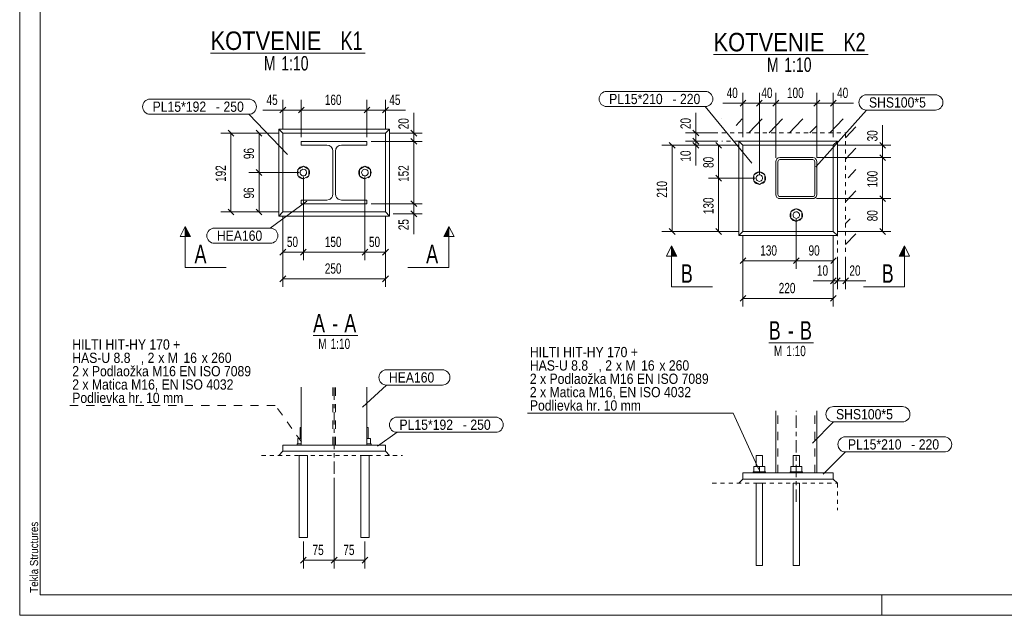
# Model space of a CAD drawing. Header units: millimetres. Extents: x -41 to 379, y -159 to 138.
# Tile 1 of 4: x -41 to 199, y -159 to -14. Entities that reach past the tile are written whole.
import ezdxf

# ---------------------------------------------------------------- set-up
doc = ezdxf.new("R2010")
doc.units = ezdxf.units.MM
for name, pattern in [('XKITLINE00', [0]), ('XKITLINE01', [4, 1, -1, 1, -1]), ('XKITLINE02', [4, 2, -2]), ('XKITLINE03', [6, 3, -1, 1, -1])]:
    doc.linetypes.add(name, pattern=pattern)
for name, color, linetype, lineweight in [('Grafický prvek', 3, 'Continuous', 0), ('Jiný typ objektu', 7, 'Continuous', 0), ('Kóta', 4, 'Continuous', 0), ('List výkresu', 3, 'Continuous', 0), ('Prvek', 2, 'Continuous', 0), ('Značka prvku', 2, 'Continuous', 0), ('Značka šroubu', 4, 'Continuous', 0), ('Řez', 7, 'Continuous', 0), ('Šroub', 3, 'Continuous', 0)]:
    doc.layers.add(name, color=color, linetype=linetype, lineweight=lineweight)
doc.styles.add('ARIAL', font='arial.ttf')
doc.styles.add('ARIAL_NARROW', font='ARIALN.TTF')

msp = doc.modelspace()

# ---------------------------------------------------------------- hatches: boundary and pattern name
at = {"layer": 'Řez'}
for points in [[(-0.35, -66.47), (-0.35, -63.97), (0.9, -66.47)], [(62.62, -66.47), (63.87, -63.97), (63.87, -66.47)], [(118.12, -71.22), (118.12, -68.72), (119.37, -71.22)], [(173.6, -71.22), (174.85, -68.72), (174.85, -71.22)]]:
    msp.add_hatch(color=6, dxfattribs=at).paths.add_polyline_path(points, flags=17)

# ---------------------------------------------------------------- linework, layer by layer
at = {"layer": 'Grafický prvek', "color": 7, "linetype": 'XKITLINE00', "lineweight": 0}
for p, q in [((29.42, -119.77), (27.42, -119.77)), ((27.42, -119.77), (27.42, -139.77)), ((29.42, -139.77), (29.42, -119.77)), ((44.42, -119.77), (42.42, -119.77)), ((42.42, -119.77), (42.42, -139.77)), ((44.42, -139.77), (44.42, -119.77)), ((140.31, -126.56), (138.71, -126.56)), ((138.71, -126.56), (138.71, -146.56)), ((140.31, -146.56), (140.31, -126.56)), ((149.31, -126.56), (147.71, -126.56)), ((147.71, -126.56), (147.71, -146.56)), ((149.31, -146.56), (149.31, -126.56)), ((27.42, -139.77), (29.42, -139.77)), ((42.42, -139.77), (44.42, -139.77)), ((138.71, -146.56), (140.31, -146.56)), ((147.71, -146.56), (149.31, -146.56))]:
    msp.add_line(p, q, dxfattribs=at)
at = {"layer": 'Jiný typ objektu', "color": 6, "linetype": 'XKITLINE00', "lineweight": 0}
for p, q in [((5.79, -21.75), (43.5, -21.75)), ((128.33, -22.09), (166.05, -22.09)), ((30.78, -90.58), (41.68, -90.58)), ((141.78, -92.33), (152.68, -92.33))]:
    msp.add_line(p, q, dxfattribs=at)
at = {"layer": 'Kóta', "color": 7, "linetype": 'XKITLINE00', "lineweight": 0}
for p, q in [((23.42, -40.27), (23.42, -33.14)), ((27.92, -42.27), (27.92, -33.14)), ((27.92, -42.27), (27.92, -33.14)), ((43.92, -42.27), (43.92, -33.14)), ((43.92, -42.27), (43.92, -33.14)), ((48.42, -40.27), (48.42, -33.14)), ((136.22, -33.24), (134.81, -34.66)), ((135.51, -42.22), (135.51, -31.45)), ((140.22, -33.24), (138.81, -34.66)), ((140.22, -33.24), (138.81, -34.66)), ((139.51, -51.22), (139.51, -31.45)), ((139.51, -51.22), (139.51, -33.2)), ((144.22, -33.24), (142.81, -34.66)), ((144.22, -33.24), (142.81, -34.66)), ((143.52, -47.3), (143.52, -31.45)), ((143.52, -47.3), (143.52, -33.2)), ((154.22, -33.24), (152.81, -34.66)), ((154.22, -33.24), (152.81, -34.66)), ((153.51, -47.22), (153.51, -31.45)), ((153.51, -47.22), (153.51, -31.45)), ((158.22, -33.24), (156.81, -34.66)), ((157.51, -42.22), (157.51, -31.45)), ((23.42, -35.64), (18.51, -35.64)), ((23.42, -35.64), (18.51, -35.64)), ((24.13, -34.93), (22.72, -36.35)), ((23.42, -35.64), (27.92, -35.64)), ((28.63, -34.93), (27.22, -36.35)), ((28.63, -34.93), (27.22, -36.35)), ((27.92, -35.64), (43.92, -35.64)), ((44.63, -34.93), (43.22, -36.35)), ((44.63, -34.93), (43.22, -36.35)), ((43.92, -35.64), (48.42, -35.64)), ((49.13, -34.93), (47.72, -36.35)), ((48.42, -35.64), (53.34, -35.64)), ((48.42, -35.64), (53.34, -35.64)), ((135.51, -33.95), (130.6, -33.95)), ((135.51, -33.95), (130.6, -33.95)), ((135.51, -33.95), (139.51, -33.95)), ((139.51, -33.95), (143.52, -33.95)), ((143.52, -33.95), (153.51, -33.95)), ((153.51, -33.95), (157.51, -33.95)), ((157.51, -33.95), (162.43, -33.95)), ((157.51, -33.95), (162.43, -33.95)), ((55.33, -41.27), (55.33, -36.35)), ((55.33, -41.27), (55.33, -36.35)), ((124.04, -41.22), (124.04, -36.31)), ((124.04, -41.22), (124.04, -36.31)), ((10.08, -40.56), (11.5, -41.97)), ((16.93, -40.56), (18.34, -41.97)), ((54.62, -40.56), (56.04, -41.97)), ((123.34, -40.51), (124.75, -41.93)), ((169.53, -44.22), (169.53, -39.31)), ((169.53, -44.22), (169.53, -39.31)), ((22.42, -41.27), (8.29, -41.27)), ((10.79, -60.47), (10.79, -41.27)), ((22.42, -41.27), (15.14, -41.27)), ((17.64, -50.87), (17.64, -41.27)), ((49.42, -41.27), (57.33, -41.27)), ((54.62, -42.56), (56.04, -43.97)), ((54.62, -42.56), (56.04, -43.97)), ((55.33, -43.27), (55.33, -41.27)), ((129.36, -41.22), (121.54, -41.22)), ((123.34, -42.51), (124.75, -43.93)), ((123.34, -42.51), (124.75, -43.93)), ((124.04, -43.22), (124.04, -41.22)), ((44.92, -43.27), (57.33, -43.27)), ((44.92, -43.27), (57.33, -43.27)), ((55.33, -58.47), (55.33, -43.27)), ((134.51, -44.22), (115.77, -44.22)), ((117.56, -43.51), (118.97, -44.93)), ((118.27, -65.22), (118.27, -44.22)), ((129.36, -43.22), (121.54, -43.22)), ((129.36, -43.22), (121.54, -43.22)), ((134.51, -44.22), (121.54, -44.22)), ((123.34, -43.51), (124.75, -44.93)), ((124.04, -44.22), (124.04, -43.22)), ((124.04, -44.22), (124.04, -49.14)), ((124.04, -44.22), (124.04, -49.14)), ((134.51, -44.22), (127.09, -44.22)), ((128.89, -43.51), (130.3, -44.93)), ((129.59, -52.22), (129.59, -44.22)), ((158.51, -44.22), (171.53, -44.22)), ((168.82, -43.51), (170.24, -44.93)), ((169.53, -47.22), (169.53, -44.22)), ((153.51, -47.22), (171.53, -47.22)), ((153.51, -47.22), (171.53, -47.22)), ((168.82, -46.51), (170.24, -47.93)), ((168.82, -46.51), (170.24, -47.93)), ((169.53, -57.22), (169.53, -47.22)), ((16.93, -50.16), (18.34, -51.57)), ((16.93, -50.16), (18.34, -51.57)), ((27.42, -50.87), (15.14, -50.87)), ((27.42, -50.87), (15.14, -50.87)), ((17.64, -60.47), (17.64, -50.87)), ((28.42, -51.87), (28.42, -72.25)), ((28.42, -51.87), (28.42, -72.25)), ((43.42, -51.87), (43.42, -72.25)), ((43.42, -51.87), (43.42, -72.25)), ((138.51, -52.22), (127.09, -52.22)), ((138.51, -52.22), (127.09, -52.22)), ((128.89, -51.51), (130.3, -52.93)), ((128.89, -51.51), (130.3, -52.93)), ((129.59, -65.22), (129.59, -52.22)), ((153.44, -57.22), (171.53, -57.22)), ((153.44, -57.22), (171.53, -57.22)), ((168.82, -56.51), (170.24, -57.93)), ((168.82, -56.51), (170.24, -57.93)), ((169.53, -65.22), (169.53, -57.22)), ((10.08, -59.76), (11.5, -61.17)), ((16.93, -59.76), (18.34, -61.17)), ((44.92, -58.47), (57.33, -58.47)), ((44.92, -58.47), (57.33, -58.47)), ((54.62, -57.76), (56.04, -59.17)), ((54.62, -57.76), (56.04, -59.17)), ((55.33, -60.94), (55.33, -58.47)), ((22.42, -60.47), (8.29, -60.47)), ((22.42, -60.47), (15.14, -60.47)), ((23.42, -61.47), (23.42, -78.74)), ((23.42, -61.47), (23.42, -72.25)), ((48.42, -61.47), (48.42, -78.74)), ((48.42, -61.47), (48.42, -72.25)), ((50.33, -60.94), (57.33, -60.94)), ((54.62, -60.23), (56.04, -61.65)), ((55.33, -60.94), (55.33, -65.85)), ((55.33, -60.94), (55.33, -65.85)), ((148.51, -62.22), (148.51, -74.35)), ((148.51, -62.22), (148.51, -74.35)), ((117.56, -64.51), (118.97, -65.93)), ((128.89, -64.51), (130.3, -65.93)), ((168.82, -64.51), (170.24, -65.93)), ((134.51, -65.22), (115.77, -65.22)), ((134.51, -65.22), (127.09, -65.22)), ((135.51, -66.22), (135.51, -83.51)), ((135.51, -66.22), (135.51, -74.35)), ((157.51, -66.22), (157.51, -79.24)), ((157.51, -66.22), (157.51, -83.51)), ((157.51, -66.22), (157.51, -74.35)), ((158.51, -65.22), (171.53, -65.22)), ((24.13, -69.54), (22.72, -70.96)), ((29.13, -69.54), (27.72, -70.96)), ((29.13, -69.54), (27.72, -70.96)), ((44.13, -69.54), (42.72, -70.96)), ((44.13, -69.54), (42.72, -70.96)), ((49.13, -69.54), (47.72, -70.96)), ((23.42, -70.25), (28.42, -70.25)), ((28.42, -70.25), (43.42, -70.25)), ((43.42, -70.25), (48.42, -70.25)), ((136.22, -71.64), (134.81, -73.06)), ((149.22, -71.64), (147.81, -73.06)), ((149.22, -71.64), (147.81, -73.06)), ((158.22, -71.64), (156.88, -72.99)), ((158.51, -71.38), (158.51, -79.24)), ((158.51, -71.38), (158.51, -79.24)), ((160.51, -71.38), (160.51, -79.24)), ((135.51, -72.35), (148.51, -72.35)), ((148.51, -72.35), (157.51, -72.35)), ((24.13, -76.03), (22.72, -77.45)), ((23.42, -76.74), (48.42, -76.74)), ((49.13, -76.03), (47.72, -77.45)), ((158.22, -76.53), (156.81, -77.95)), ((159.22, -76.53), (157.81, -77.95)), ((159.22, -76.53), (157.81, -77.95)), ((161.22, -76.53), (159.81, -77.95)), ((157.51, -77.24), (152.6, -77.24)), ((157.51, -77.24), (152.6, -77.24)), ((157.51, -77.24), (158.51, -77.24)), ((158.51, -77.24), (160.51, -77.24)), ((160.51, -77.24), (165.43, -77.24)), ((160.51, -77.24), (165.43, -77.24)), ((136.22, -80.8), (134.81, -82.21)), ((135.51, -81.51), (157.51, -81.51)), ((158.22, -80.8), (156.81, -82.21)), ((35.92, -125.27), (35.92, -147.3)), ((35.92, -125.27), (35.92, -147.3)), ((28.42, -140.77), (28.42, -147.3)), ((43.42, -140.77), (43.42, -147.3)), ((29.13, -144.59), (27.72, -146)), ((28.42, -145.3), (35.92, -145.3)), ((36.63, -144.59), (35.22, -146)), ((36.63, -144.59), (35.22, -146)), ((35.92, -145.3), (43.42, -145.3)), ((44.13, -144.59), (42.72, -146))]:
    msp.add_line(p, q, dxfattribs=at)
at = {"layer": 'Kóta', "color": 3}
for p in [(23.42, -35.64), (27.92, -35.64), (27.92, -35.64), (43.92, -35.64), (43.92, -35.64), (48.42, -35.64), (135.51, -33.95), (139.51, -33.95), (139.51, -33.95), (143.52, -33.95), (143.52, -33.95), (153.51, -33.95), (153.51, -33.95), (157.51, -33.95), (10.79, -41.27), (17.64, -41.27), (55.33, -41.27), (124.04, -41.22), (55.33, -43.27), (55.33, -43.27), (118.27, -44.22), (124.04, -43.22), (124.04, -43.22), (124.04, -44.22), (129.59, -44.22), (169.53, -44.22), (169.53, -47.22), (169.53, -47.22), (17.64, -50.87), (17.64, -50.87), (129.59, -52.22), (129.59, -52.22), (169.53, -57.22), (169.53, -57.22), (55.33, -58.47), (55.33, -58.47), (10.79, -60.47), (17.64, -60.47), (55.33, -60.94), (118.27, -65.22), (129.59, -65.22), (169.53, -65.22), (23.42, -70.25), (28.42, -70.25), (28.42, -70.25), (43.42, -70.25), (43.42, -70.25), (48.42, -70.25), (135.51, -72.35), (148.51, -72.35), (148.51, -72.35), (157.51, -72.35), (23.42, -76.74), (48.42, -76.74), (157.51, -77.24), (158.51, -77.24), (158.51, -77.24), (160.51, -77.24), (135.51, -81.51), (157.51, -81.51), (28.42, -145.3), (35.92, -145.3), (35.92, -145.3), (43.42, -145.3)]:
    msp.add_point(p, dxfattribs=at)
at = {"layer": 'List výkresu', "color": 7, "linetype": 'XKITLINE00', "lineweight": 0}
for p, q in [((-40.69, 138.27), (-40.69, -158.73)), ((-35.69, 133.27), (-35.69, -153.73)), ((-40.69, -158.73), (-40.69, -153.73)), ((-35.69, -153.73), (374.31, -153.73)), ((169.31, -158.73), (169.31, -153.73)), ((-40.69, -158.73), (379.31, -158.73))]:
    msp.add_line(p, q, dxfattribs=at)
at = {"layer": 'Prvek', "color": 7, "linetype": 'XKITLINE00', "lineweight": 0}
for p, q in [((130.36, -37.81), (130.36, -37.81)), ((130.36, -37.81), (130.36, -37.81)), ((133.82, -39.42), (135.35, -37.81)), ((136.98, -41.22), (140.21, -37.81)), ((141.91, -41.22), (145.14, -37.81)), ((148.13, -39.85), (150.07, -37.81)), ((156.69, -41.22), (159.92, -37.81)), ((146.84, -41.22), (148.13, -39.85)), ((148.13, -39.85), (148.13, -39.85)), ((151.83, -41.22), (153.4, -39.56)), ((160.51, -42.39), (163.01, -39.75)), ((160.51, -47.59), (163.01, -44.95)), ((161.12, -52.15), (163.01, -50.16)), ((160.51, -58), (163.01, -55.36)), ((160.51, -63.27), (161.61, -62.12)), ((160.51, -68.41), (163.01, -65.77))]:
    msp.add_line(p, q, dxfattribs=at)
at = {"layer": 'Prvek', "color": 1, "linetype": 'XKITLINE00', "lineweight": 0}
for p, q in [((22.42, -40.27), (23.42, -41.27)), ((49.42, -40.27), (22.42, -40.27)), ((22.42, -40.27), (22.42, -61.47)), ((48.42, -41.27), (49.42, -40.27)), ((49.42, -61.47), (49.42, -40.27)), ((134.51, -43.22), (135.51, -44.22)), ((158.51, -43.22), (134.51, -43.22)), ((134.51, -43.22), (134.51, -66.22)), ((157.51, -44.22), (158.51, -43.22)), ((158.51, -66.22), (158.51, -43.22)), ((22.42, -61.47), (23.42, -60.47)), ((22.42, -61.47), (49.42, -61.47)), ((48.42, -60.47), (49.42, -61.47)), ((134.51, -66.22), (135.51, -65.22)), ((134.51, -66.22), (158.51, -66.22)), ((158.51, -66.22), (157.51, -65.22)), ((22.42, -119.77), (23.42, -118.77)), ((23.42, -118.77), (48.42, -118.77)), ((48.42, -118.77), (49.42, -119.77)), ((134.51, -126.56), (135.51, -125.56)), ((135.51, -125.56), (157.51, -125.56)), ((157.51, -125.56), (158.51, -126.56))]:
    msp.add_line(p, q, dxfattribs=at)
at = {"layer": 'Prvek', "color": 3, "linetype": 'XKITLINE00', "lineweight": 0}
for p, q in [((23.42, -60.47), (23.42, -41.27)), ((23.42, -41.27), (48.42, -41.27)), ((48.42, -41.27), (48.42, -60.47)), ((27.92, -44.17), (27.92, -43.27)), ((27.92, -43.27), (43.92, -43.27)), ((34.12, -44.17), (27.92, -44.17)), ((34.7, -44.28), (34.12, -44.17)), ((35.62, -45.67), (35.51, -45.09)), ((36.34, -45.09), (36.22, -45.67)), ((37.72, -44.17), (37.15, -44.28)), ((43.92, -44.17), (37.72, -44.17)), ((43.92, -43.27), (43.92, -44.17)), ((135.51, -65.22), (135.51, -44.22)), ((135.51, -44.22), (157.51, -44.22)), ((157.51, -44.22), (157.51, -65.22)), ((35.62, -56.07), (35.62, -45.67)), ((36.22, -56.07), (36.22, -45.67)), ((143.51, -48.22), (143.59, -47.84)), ((144.16, -47.87), (144.05, -48.03)), ((144.13, -47.3), (144.51, -47.22)), ((144.32, -47.76), (144.16, -47.87)), ((144.51, -47.72), (144.32, -47.76)), ((144.51, -47.22), (152.51, -47.22)), ((144.51, -47.72), (152.51, -47.72)), ((152.51, -47.22), (152.9, -47.3)), ((152.71, -47.76), (152.51, -47.72)), ((152.87, -47.87), (152.71, -47.76)), ((152.98, -48.03), (152.87, -47.87)), ((153.44, -47.84), (153.51, -48.22)), ((143.51, -56.22), (143.51, -48.22)), ((144.05, -48.03), (144.01, -48.22)), ((144.01, -56.22), (144.01, -48.22)), ((153.01, -48.22), (152.98, -48.03)), ((153.01, -56.22), (153.01, -48.22)), ((153.51, -56.22), (153.51, -48.22)), ((34.12, -57.57), (34.7, -57.45)), ((35.51, -56.64), (35.62, -56.07)), ((36.22, -56.07), (36.34, -56.64)), ((37.15, -57.45), (37.72, -57.57)), ((143.59, -56.6), (143.51, -56.22)), ((144.01, -56.22), (144.05, -56.41)), ((144.05, -56.41), (144.16, -56.58)), ((144.51, -57.22), (144.13, -57.15)), ((144.16, -56.58), (144.32, -56.68)), ((144.32, -56.68), (144.51, -56.72)), ((144.51, -56.72), (152.51, -56.72)), ((144.51, -57.22), (152.51, -57.22)), ((152.51, -56.72), (152.71, -56.68)), ((152.9, -57.15), (152.51, -57.22)), ((152.71, -56.68), (152.87, -56.58)), ((152.87, -56.58), (152.98, -56.41)), ((152.98, -56.41), (153.01, -56.22)), ((153.51, -56.22), (153.44, -56.6)), ((27.92, -58.47), (27.92, -57.57)), ((27.92, -57.57), (34.12, -57.57)), ((43.92, -58.47), (27.92, -58.47)), ((37.72, -57.57), (43.92, -57.57)), ((43.92, -57.57), (43.92, -58.47)), ((48.42, -60.47), (23.42, -60.47)), ((157.51, -65.22), (135.51, -65.22)), ((27.92, -117.27), (27.92, -103.15)), ((43.92, -103.15), (43.92, -117.27)), ((143.51, -108.89), (143.51, -124.06)), ((153.51, -124.06), (153.51, -108.89)), ((23.42, -117.27), (48.42, -117.27)), ((23.42, -117.27), (23.42, -118.77)), ((48.42, -117.27), (48.42, -118.77)), ((23.42, -118.77), (48.42, -118.77)), ((135.51, -124.06), (157.51, -124.06)), ((135.51, -124.06), (135.51, -125.56)), ((157.51, -124.06), (157.51, -125.56)), ((135.51, -125.56), (157.51, -125.56))]:
    msp.add_line(p, q, dxfattribs=at)
at = {"layer": 'Prvek', "color": 7, "linetype": 'XKITLINE01', "lineweight": 0}
for p, q in [((130.36, -41.22), (160.51, -41.22)), ((160.51, -41.22), (160.51, -70.38)), ((158.51, -43.22), (130.36, -43.22)), ((158.51, -70.38), (158.51, -43.22)), ((18.24, -119.77), (52.61, -119.77)), ((128.05, -126.56), (158.51, -126.56)), ((158.51, -126.56), (158.51, -133.12))]:
    msp.add_line(p, q, dxfattribs=at)
at = {"layer": 'Prvek', "color": 7, "linetype": 'XKITLINE02', "lineweight": 0}
for p, q in [((35.62, -117.27), (35.62, -103.15)), ((36.22, -117.27), (36.22, -103.15)), ((144.01, -124.06), (144.01, -108.89)), ((153.01, -124.06), (153.01, -108.89)), ((43.92, -117.27), (27.92, -117.27)), ((143.51, -124.06), (153.51, -124.06))]:
    msp.add_line(p, q, dxfattribs=at)
at = {"layer": 'Prvek', "color": 7, "linetype": 'XKITLINE03', "lineweight": 0}
for p, q in [((35.92, -124.27), (35.92, -103.15)), ((148.51, -131.06), (148.51, -108.89))]:
    msp.add_line(p, q, dxfattribs=at)
at = {"layer": 'Prvek', "color": 3, "linetype": 'XKITLINE00', "lineweight": 0}
for centre, radius, start, end in [((34.12, -45.67), 1.5, 22.5, 67.5), ((37.72, -45.67), 1.5, 112.5, 157.5), ((144.51, -48.22), 1, 112.5, 157.5), ((152.51, -48.22), 1, 22.5, 67.5), ((34.12, -56.07), 1.5, 292.5, 337.5), ((37.72, -56.07), 1.5, 202.5, 247.5), ((144.51, -56.22), 1, 202.5, 247.5), ((152.51, -56.22), 1, 292.5, 337.5)]:
    msp.add_arc(centre, radius, start, end, dxfattribs=at)
at = {"layer": 'Značka prvku', "color": 7, "linetype": 'XKITLINE00', "lineweight": 0}
for p, q in [((102.31, -31.09), (126.33, -31.09)), ((-8.9, -32.97), (15.12, -32.97)), ((165.61, -31.93), (182.38, -31.93)), ((102.31, -34.79), (126.33, -34.79)), ((137.68, -48.55), (126.33, -34.79)), ((153.23, -49.45), (165.61, -35.63)), ((165.61, -35.63), (182.38, -35.63)), ((-8.9, -36.67), (15.12, -36.67)), ((24.58, -46.43), (15.12, -36.67)), ((29.25, -57.83), (20.37, -64.4)), ((6.75, -64.4), (20.37, -64.4)), ((6.75, -68.1), (20.37, -68.1)), ((48.66, -98.93), (62.28, -98.93)), ((42.85, -108.05), (48.66, -102.63)), ((48.66, -102.63), (62.28, -102.63)), ((157.58, -107.9), (174.35, -107.9)), ((51.24, -110.45), (75.26, -110.45)), ((152.42, -116.77), (157.58, -111.6)), ((157.58, -111.6), (174.35, -111.6)), ((46.49, -117.55), (51.24, -114.15)), ((51.24, -114.15), (75.26, -114.15)), ((160.49, -115.24), (184.51, -115.24)), ((155.08, -124.35), (160.49, -118.94)), ((160.49, -118.94), (184.51, -118.94))]:
    msp.add_line(p, q, dxfattribs=at)
for centre, start, end in [((102.31, -32.94), 90, 270), ((126.33, -32.94), 270, 90), ((-8.9, -34.82), 90, 270), ((15.12, -34.82), 270, 90), ((165.61, -33.78), 90, 270), ((182.38, -33.78), 270, 90), ((6.75, -66.25), 90, 270), ((20.37, -66.25), 270, 90), ((48.66, -100.78), 90, 270), ((62.28, -100.78), 270, 90), ((157.58, -109.75), 90, 270), ((174.35, -109.75), 270, 90), ((51.24, -112.3), 90, 270), ((75.26, -112.3), 270, 90), ((160.49, -117.09), 90, 270), ((184.51, -117.09), 270, 90)]:
    msp.add_arc(centre, 1.85, start, end, dxfattribs=at)
at = {"layer": 'Značka šroubu', "color": 7, "linetype": 'XKITLINE02', "lineweight": 0}
for p in [(-28.48, -107.6), (27.94, -116.47)]:
    msp.add_line(p, (21.65, -107.6), dxfattribs=at)
at = {"layer": 'Značka šroubu', "color": 7, "linetype": 'XKITLINE00', "lineweight": 0}
for p in [(83, -109.45), (139.39, -123.21)]:
    msp.add_line(p, (133.13, -109.45), dxfattribs=at)
at = {"layer": 'Řez', "color": 6, "linetype": 'XKITLINE00', "lineweight": 0}
for p, q in [((-1.6, -66.47), (-0.35, -63.97)), ((-0.35, -63.97), (0.9, -66.47)), ((-0.35, -73.97), (-0.35, -63.97)), ((63.87, -63.97), (62.62, -66.47)), ((63.87, -63.97), (65.12, -66.47)), ((63.87, -73.97), (63.87, -63.97)), ((0.9, -66.47), (-1.6, -66.47)), ((62.62, -66.47), (65.12, -66.47)), ((116.87, -71.22), (118.12, -68.72)), ((118.12, -68.72), (119.37, -71.22)), ((118.12, -78.72), (118.12, -68.72)), ((174.85, -68.72), (173.6, -71.22)), ((174.85, -68.72), (176.1, -71.22)), ((174.85, -78.72), (174.85, -68.72)), ((119.37, -71.22), (116.87, -71.22)), ((173.6, -71.22), (176.1, -71.22)), ((-0.35, -73.97), (9.65, -73.97)), ((63.87, -73.97), (53.87, -73.97)), ((118.12, -78.72), (128.12, -78.72)), ((174.85, -78.72), (164.85, -78.72))]:
    msp.add_line(p, q, dxfattribs=at)
at = {"layer": 'Šroub', "color": 7, "linetype": 'XKITLINE00', "lineweight": 0}
for p, q in [((28.42, -49.32), (27.09, -50.1)), ((27.09, -50.1), (27.09, -51.64)), ((29.76, -50.1), (28.42, -49.32)), ((29.76, -51.64), (29.76, -50.1)), ((43.42, -49.32), (42.09, -50.1)), ((42.09, -50.1), (42.09, -51.64)), ((44.76, -50.1), (43.42, -49.32)), ((44.76, -51.64), (44.76, -50.1)), ((27.09, -51.64), (28.42, -52.41)), ((28.42, -52.41), (29.76, -51.64)), ((42.09, -51.64), (43.42, -52.41)), ((43.42, -52.41), (44.76, -51.64)), ((139.51, -50.68), (138.18, -51.45)), ((138.18, -51.45), (138.18, -52.99)), ((140.85, -51.45), (139.51, -50.68)), ((140.85, -52.99), (140.85, -51.45)), ((138.18, -52.99), (139.51, -53.77)), ((139.51, -53.77), (140.85, -52.99)), ((148.51, -59.68), (147.18, -60.45)), ((149.85, -60.45), (148.51, -59.68)), ((147.18, -60.45), (147.18, -61.99)), ((147.18, -61.99), (148.51, -62.77)), ((148.51, -62.77), (149.85, -61.99)), ((149.85, -61.99), (149.85, -60.45)), ((27.62, -112.97), (27.92, -112.97)), ((27.62, -115.67), (27.62, -112.97)), ((44.22, -112.97), (43.92, -112.97)), ((44.22, -115.67), (44.22, -112.97)), ((26.92, -116.97), (27.92, -116.97)), ((26.92, -117.27), (26.92, -116.97)), ((27.09, -116.97), (27.09, -115.67)), ((27.09, -115.67), (27.92, -115.67)), ((44.76, -115.67), (43.92, -115.67)), ((44.92, -116.97), (43.92, -116.97)), ((44.76, -116.97), (44.76, -115.67)), ((44.92, -117.27), (44.92, -116.97)), ((138.71, -119.76), (140.31, -119.76)), ((138.71, -122.46), (138.71, -119.76)), ((140.31, -122.46), (140.31, -119.76)), ((149.31, -119.76), (147.71, -119.76)), ((147.71, -122.46), (147.71, -119.76)), ((149.31, -122.46), (149.31, -119.76)), ((138.01, -123.76), (140.71, -123.76)), ((138.01, -124.06), (138.01, -123.76)), ((138.18, -123.76), (138.18, -122.46)), ((140.85, -122.46), (138.18, -122.46)), ((139.51, -123.76), (139.51, -122.46)), ((140.71, -123.76), (141.01, -123.76)), ((140.85, -123.76), (140.85, -122.46)), ((141.01, -124.06), (141.01, -123.76)), ((148.66, -123.76), (147.01, -123.76)), ((147.01, -124.06), (147.01, -123.76)), ((147.18, -123.76), (147.18, -122.46)), ((149.85, -122.46), (147.18, -122.46)), ((148.51, -123.76), (148.51, -122.46)), ((149.71, -123.76), (148.66, -123.76)), ((150.01, -123.76), (149.71, -123.76)), ((149.85, -123.76), (149.85, -122.46)), ((150.01, -124.06), (150.01, -123.76))]:
    msp.add_line(p, q, dxfattribs=at)
for centre, radius, start, end in [((28.42, -50.87), 1.5, 155.6092, 204.3908), ((28.42, -50.87), 1.5, 95.6092, 144.3908), ((28.42, -50.87), 0.8, 120, 300), ((28.42, -50.87), 0.8, 300, 120), ((28.42, -50.87), 1.5, 35.6092, 84.3908), ((28.42, -50.87), 1.5, 335.6092, 24.3908), ((43.42, -50.87), 1.5, 155.6092, 204.3908), ((43.42, -50.87), 1.5, 95.6092, 144.3908), ((43.42, -50.87), 0.8, 120, 300), ((43.42, -50.87), 0.8, 300, 120), ((43.42, -50.87), 1.5, 35.6092, 84.3908), ((43.42, -50.87), 1.5, 335.6092, 24.3908), ((28.42, -50.87), 1.5, 215.6092, 264.3908), ((28.42, -50.87), 1.5, 300, 324.3908), ((43.42, -50.87), 1.5, 215.6092, 264.3908), ((43.42, -50.87), 1.5, 300, 324.3908), ((139.51, -52.22), 1.5, 155.6092, 204.3908), ((139.51, -52.22), 1.5, 95.6092, 144.3908), ((139.51, -52.22), 0.8, 120, 300), ((139.51, -52.22), 0.8, 300, 120), ((139.51, -52.22), 1.5, 35.6092, 84.3908), ((139.51, -52.22), 1.5, 335.6092, 24.3908), ((139.51, -52.22), 1.5, 215.6092, 264.3908), ((139.51, -52.22), 1.5, 300, 324.3908), ((148.51, -61.22), 1.5, 95.6092, 144.3908), ((148.51, -61.22), 1.5, 35.6092, 84.3908), ((148.51, -61.22), 1.5, 155.6092, 204.3908), ((148.51, -61.22), 1.5, 215.6092, 264.3908), ((148.51, -61.22), 0.8, 120, 300), ((148.51, -61.22), 0.8, 300, 120), ((148.51, -61.22), 1.5, 300, 324.3908), ((148.51, -61.22), 1.5, 335.6092, 24.3908)]:
    msp.add_arc(centre, radius, start, end, dxfattribs=at)

# ---------------------------------------------------------------- texts
at = {"layer": 'Jiný typ objektu', "color": 6, "width": 0.85}
for s, style, p in [('KOTVENIE', 'ARIAL', (5.79, -21)), ('K1', 'ARIAL_NARROW', (37.48, -21)), ('KOTVENIE', 'ARIAL', (128.33, -21.34)), ('K2', 'ARIAL_NARROW', (160.03, -21.34)), ('A', 'ARIAL_NARROW', (30.78, -89.83)), ('A', 'ARIAL_NARROW', (38.4, -89.83)), ('-', 'ARIAL_NARROW', (35.41, -89.83)), ('B', 'ARIAL_NARROW', (141.78, -91.58)), ('B', 'ARIAL_NARROW', (149.4, -91.58)), ('-', 'ARIAL_NARROW', (146.41, -91.58))]:
    msp.add_text(s, height=4.5, dxfattribs=dict(at, style=style)).set_placement(p)
at = {"layer": 'Jiný typ objektu', "color": 3, "style": 'ARIAL_NARROW', "width": 0.85}
for s, height, p in [('M', 3.5, (18.8, -26)), ('1:10', 3.5, (23.04, -26)), ('M', 3.5, (141.35, -26.34)), ('1:10', 3.5, (145.58, -26.34)), ('M', 2.5, (32.05, -93.83)), ('1:10', 2.5, (35.08, -93.83)), ('M', 2.5, (143.06, -95.58)), ('1:10', 2.5, (146.09, -95.58))]:
    msp.add_text(s, height=height, dxfattribs=at).set_placement(p)
at = {"layer": 'Kóta', "color": 3, "style": 'ARIAL_NARROW', "width": 0.85}
for s, p in [('40', (131.54, -32.7)), ('40', (140, -32.7)), ('100', (146.24, -32.7)), ('40', (158.45, -32.7)), ('45', (19.45, -34.39)), ('160', (33.65, -34.39)), ('45', (49.36, -34.39)), ('50', (24.41, -69)), ('150', (33.65, -69)), ('50', (44.41, -69)), ('130', (139.73, -71.1)), ('90', (151.49, -71.1)), ('250', (33.65, -75.49)), ('10', (153.54, -75.99)), ('20', (161.45, -75.99)), ('220', (144.23, -80.26)), ('75', (30.66, -144.05)), ('75', (38.16, -144.05))]:
    msp.add_text(s, height=2.5, dxfattribs=at).set_placement(p)
for s, p in [('20', (54.08, -40.33)), ('20', (122.79, -40.28)), ('30', (168.28, -43.28)), ('96', (16.39, -47.59)), ('10', (122.79, -48.2)), ('80', (128.34, -49.74)), ('192', (9.54, -53.15)), ('152', (54.08, -53.15)), ('100', (168.28, -54.5)), ('210', (117.02, -57)), ('96', (16.39, -57.19)), ('130', (128.34, -61)), ('80', (168.28, -62.74)), ('25', (54.08, -64.92))]:
    msp.add_text(s, height=2.5, rotation=90.0002, dxfattribs=at).set_placement(p)
at = {"layer": 'List výkresu', "color": 5, "style": 'ARIAL', "width": 0.85}
msp.add_text('Tekla Structures', height=2, rotation=90, dxfattribs=at).set_placement((-36.19, -153.23))
at = {"layer": 'Značka prvku', "color": 3, "style": 'ARIAL', "width": 0.85}
for s, p in [('PL15*192', (-8.3, -36.07)), ('250', (8.96, -36.07)), ('PL15*210', (102.91, -34.19)), ('-', (118.31, -34.19)), ('220', (120.17, -34.19)), ('SHS100*5', (166.21, -35.03)), ('-', (7.1, -36.07)), ('HEA160', (7.35, -67.5)), ('HEA160', (49.26, -102.03)), ('SHS100*5', (158.18, -111)), ('PL15*192', (51.84, -113.55)), ('-', (67.24, -113.55)), ('250', (69.1, -113.55)), ('PL15*210', (161.09, -118.34)), ('-', (176.48, -118.34)), ('220', (178.34, -118.34))]:
    msp.add_text(s, height=2.5, dxfattribs=at).set_placement(p)
at = {"layer": 'Značka šroubu', "color": 3, "style": 'ARIAL', "width": 0.85}
for s, p in [('HILTI HIT-HY 170 +', (-27.88, -94)), ('HILTI HIT-HY 170 +', (83.6, -95.85)), ('HAS-U 8.8', (-27.88, -97.25)), ('2', (-9.52, -97.25)), ('x M', (-6.92, -97.25)), ('16', (-0.8, -97.25)), ('x 260', (3.66, -97.25)), ('2 x Podlaožka M16 EN ISO 7089', (-27.88, -100.5)), (',', (-11.2, -97.25)), ('HAS-U 8.8', (83.6, -99.1)), ('2', (101.96, -99.1)), ('x M', (104.57, -99.1)), ('16', (110.69, -99.1)), ('x 260', (115.15, -99.1)), ('2 x Podlaožka M16 EN ISO 7089', (83.6, -102.35)), (',', (100.29, -99.1)), ('2 x Matica M16, EN ISO 4032', (-27.88, -103.75)), ('2 x Matica M16, EN ISO 4032', (83.6, -105.6)), ('Podlievka hr. 10 mm', (-27.88, -107)), ('Podlievka hr. 10 mm', (83.6, -108.85))]:
    msp.add_text(s, height=2.5, dxfattribs=at).set_placement(p)
at = {"layer": 'Řez', "color": 6, "style": 'ARIAL_NARROW', "width": 0.85}
for s, p in [('A', (1.9, -72.97)), ('A', (58.33, -72.97)), ('B', (120.37, -77.72)), ('B', (169.32, -77.72))]:
    msp.add_text(s, height=4.5, dxfattribs=at).set_placement(p)

doc.saveas('drawing.dxf')
